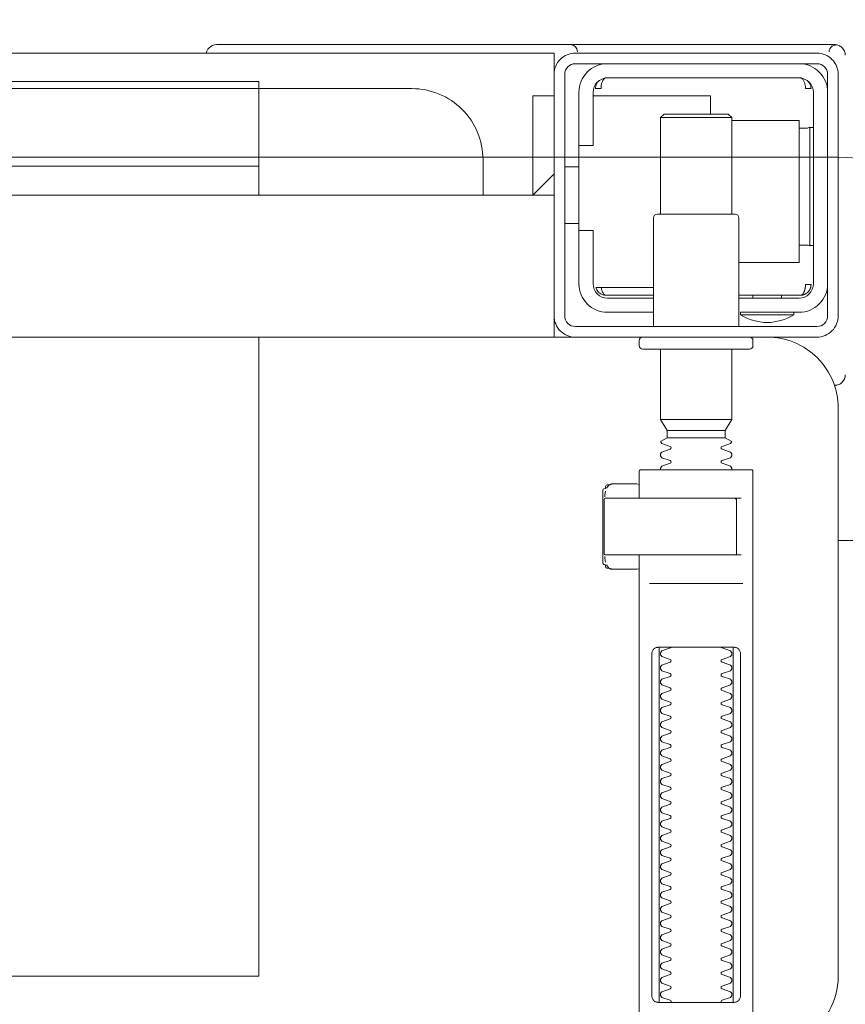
# Model space of a CAD drawing. Header units: millimetres. Extents: x -82287 to 177822, y -399756 to 0.
# Tile 172 of 228: x 52145 to 52157, y -195355 to -195341. Entities that reach past the tile are written whole.
import ezdxf
from ezdxf.enums import TextEntityAlignment as Align

# ---------------------------------------------------------------- set-up
doc = ezdxf.new("R2010")
doc.units = ezdxf.units.MM
doc.header["$MEASUREMENT"] = 0
doc.linetypes.add('SUŁOSZOWA - PB 21 03$0$HIDDEN2', pattern=[4.7625, 3.175, -1.5875])
doc.layers.get('DEFPOINTS').update_dxf_attribs({"lineweight": 50})
doc.layers.add('FL_XREF', color=252, linetype='Continuous')
for name, color, linetype, lineweight in [('SUŁOSZOWA - PB 21 03$0$!! 0_Opis_pom', 251, 'Continuous', 0), ('SUŁOSZOWA - PB 21 03$0$!! 1_OPIS POM NOWE', 251, 'Continuous', 0), ('SUŁOSZOWA - PB 21 03$0$!! 2_WYBURZENIA DO REMONTU', 251, 'Continuous', 0), ('SUŁOSZOWA - PB 21 03$0$Dimension (ISO)', 251, 'Continuous', 0)]:
    doc.layers.add(name, color=color, linetype=linetype, lineweight=lineweight)
doc.layers.add('SUŁOSZOWA - PB 21 03$0$!!_@ wypos sanit nd', color=251, linetype='Continuous', lineweight=0, plot=False)
doc.styles.add('SUŁOSZOWA - PB 21 03$0$ARIAL', font='tahoma.ttf')
doc.styles.add('SUŁOSZOWA - PB 21 03$0$Note Text (ISO)', font='tahoma.ttf')
doc.dimstyles.new('SUŁOSZOWA - PB 21 03$0$Default (ISO)', dxfattribs={"dimscale": 5, "dimtxt": 5, "dimasz": 5, "dimexe": 3.175, "dimexo": 0, "dimgap": 0.762, "dimtad": 1, "dimdec": 0, "dimrnd": 1e-08, "dimzin": 0, "dimtxsty": 'SUŁOSZOWA - PB 21 03$0$Note Text (ISO)', "dimcen": 0.09, "dimdle": 10, "dimclrd": 256, "dimclre": 256, "dimclrt": 256, "dimazin": 0, "dimtfac": 0.70104, "dimtmove": 0, "dimatfit": 3, "dimfxl": 1, "dimtolj": 1, "dimtzin": 0, "dimlwd": -1, "dimlwe": -1, "dimarcsym": 0})

# ---------------------------------------------------------------- blocks, each defined once
blk = doc.blocks.new('SUŁOSZOWA - PB 21 03$0$A$C351F644B')
blk.add_line((-20, 17.5), (20, 17.5))
blk.add_arc((20, 15), 2.5, 0, 90)
blk = doc.blocks.new('SUŁOSZOWA - PB 21 03$0$A$Cff2eaf8b')
for points in [[(-0.15993, -0.0325), (-0.17249, -0.0325, 0.405519), (-0.172, -0.032), (-0.172, -0.0313, 0.414214), (-0.1725, -0.0308), (-0.1875, -0.0308, 0.414214), (-0.188, -0.0313), (-0.188, -0.032, 0.405519), (-0.18751, -0.0325), (-0.19, -0.0325, -0.414214), (-0.2, -0.0225), (-0.2, 0.0575, -0.266001), (-0.19506, 0.06612)], [(-0.188, 0.06265), (-0.188, -0.01362, 0.414214), (-0.1878, -0.01382), (-0.17545, -0.01382), (-0.1722, -0.01382, 0.414214), (-0.172, -0.01362), (-0.172, -0.00982)], [(-0.18353, 0.01118, 0.182836), (-0.18364, 0.01127), (-0.18485, 0.01168, 0.050055), (-0.185, 0.01194), (-0.185, 0.01222, 0.050055), (-0.18485, 0.01248), (-0.18364, 0.01289, 0.719897), (-0.18364, 0.01327), (-0.18485, 0.01368, 0.050055), (-0.185, 0.01394), (-0.185, 0.01422, 0.050055), (-0.18485, 0.01448), (-0.18364, 0.01489, 0.719897), (-0.18364, 0.01527), (-0.18485, 0.01568, 0.050055), (-0.185, 0.01594), (-0.185, 0.01622, 0.050055), (-0.18485, 0.01648), (-0.18364, 0.01689, 0.719897), (-0.18364, 0.01727), (-0.18485, 0.01768, 0.050055), (-0.185, 0.01794), (-0.185, 0.01822, 0.050055), (-0.18485, 0.01848), (-0.18364, 0.01889, 0.719897), (-0.18364, 0.01927), (-0.18485, 0.01968, 0.050055), (-0.185, 0.01994), (-0.185, 0.02022, 0.050055), (-0.18485, 0.02048), (-0.18364, 0.02089, 0.719897), (-0.18364, 0.02127), (-0.18485, 0.02168, 0.050055), (-0.185, 0.02194), (-0.185, 0.02222, 0.050055), (-0.18485, 0.02248), (-0.18364, 0.02289, 0.719897), (-0.18364, 0.02327), (-0.18485, 0.02368, 0.050055), (-0.185, 0.02394), (-0.185, 0.02422, 0.050055), (-0.18485, 0.02448), (-0.18364, 0.02489, 0.719897), (-0.18364, 0.02527), (-0.18485, 0.02568, 0.050055), (-0.185, 0.02594), (-0.185, 0.02622, 0.050055), (-0.18485, 0.02648), (-0.18364, 0.02689, 0.719897), (-0.18364, 0.02727), (-0.18485, 0.02768, 0.050055), (-0.185, 0.02794), (-0.185, 0.02822, 0.050055), (-0.18485, 0.02848), (-0.18364, 0.02889, 0.719897), (-0.18364, 0.02927), (-0.18485, 0.02968, 0.050055), (-0.185, 0.02994), (-0.185, 0.03022, 0.050055), (-0.18485, 0.03048), (-0.18364, 0.03089, 0.719897), (-0.18364, 0.03127), (-0.18485, 0.03168, 0.050055), (-0.185, 0.03194), (-0.185, 0.03222, 0.050055), (-0.18485, 0.03248), (-0.18364, 0.03289, 0.719897), (-0.18364, 0.03327), (-0.18485, 0.03368, 0.050055), (-0.185, 0.03394), (-0.185, 0.03422, 0.050055), (-0.18485, 0.03448), (-0.18364, 0.03489, 0.719897), (-0.18364, 0.03527), (-0.18485, 0.03568, 0.050055), (-0.185, 0.03594), (-0.185, 0.03622, 0.050055), (-0.18485, 0.03648), (-0.18364, 0.03689, 0.719897), (-0.18364, 0.03727), (-0.18485, 0.03768, 0.050055), (-0.185, 0.03794), (-0.185, 0.03822, 0.050055), (-0.18485, 0.03848), (-0.18364, 0.03889, 0.719897), (-0.18364, 0.03927), (-0.18485, 0.03968, 0.050055), (-0.185, 0.03994), (-0.185, 0.04022, 0.050055), (-0.18485, 0.04048), (-0.18364, 0.04089, 0.719897), (-0.18364, 0.04127), (-0.18485, 0.04168, 0.050055), (-0.185, 0.04194), (-0.185, 0.04222, 0.050055), (-0.18485, 0.04248), (-0.18364, 0.04289, 0.719897), (-0.18364, 0.04327), (-0.18485, 0.04368, 0.050055), (-0.185, 0.04394), (-0.185, 0.04422, 0.050055), (-0.18485, 0.04448), (-0.18364, 0.04489, 0.719897), (-0.18364, 0.04527), (-0.18485, 0.04568, 0.050055), (-0.185, 0.04594), (-0.185, 0.04622, 0.050055), (-0.18485, 0.04648), (-0.18364, 0.04689, 0.719897), (-0.18364, 0.04727), (-0.18485, 0.04768, 0.050055), (-0.185, 0.04794), (-0.185, 0.04822, 0.050055), (-0.18485, 0.04848), (-0.18364, 0.04889, 0.719897), (-0.18364, 0.04927), (-0.18485, 0.04968, 0.050055), (-0.185, 0.04994), (-0.185, 0.05022, 0.050055), (-0.18485, 0.05048), (-0.18364, 0.05089, 0.719897), (-0.18364, 0.05127), (-0.18485, 0.05168, 0.050055), (-0.185, 0.05194), (-0.185, 0.05222, 0.050055), (-0.18485, 0.05248), (-0.18364, 0.05289, 0.719897), (-0.18364, 0.05327), (-0.18485, 0.05368, 0.050055), (-0.185, 0.05394), (-0.185, 0.05422, 0.050055), (-0.18485, 0.05448), (-0.18364, 0.05489, 0.719897), (-0.18364, 0.05527), (-0.18485, 0.05568, 0.050055), (-0.185, 0.05594), (-0.185, 0.05622, 0.050055), (-0.18485, 0.05648), (-0.18364, 0.05689, 0.719897), (-0.18364, 0.05727), (-0.18485, 0.05768, 0.050055), (-0.185, 0.05794), (-0.185, 0.05822, 0.050055), (-0.18485, 0.05848), (-0.18364, 0.05889, 0.719897), (-0.18364, 0.05927), (-0.18485, 0.05968, 0.050055), (-0.185, 0.05994), (-0.185, 0.06022, 0.050055), (-0.18485, 0.06048), (-0.18364, 0.06089, 0.474594), (-0.18353, 0.06118)], [(-0.17647, 0.06118, 0.474594), (-0.17636, 0.06089), (-0.17515, 0.06048, 0.050055), (-0.175, 0.06022), (-0.175, 0.05994, 0.050055), (-0.17515, 0.05968), (-0.17636, 0.05927, 0.719897), (-0.17636, 0.05889), (-0.17515, 0.05848, 0.050055), (-0.175, 0.05822), (-0.175, 0.05794, 0.050055), (-0.17515, 0.05768), (-0.17636, 0.05727, 0.719897), (-0.17636, 0.05689), (-0.17515, 0.05648, 0.050055), (-0.175, 0.05622), (-0.175, 0.05594, 0.050055), (-0.17515, 0.05568), (-0.17636, 0.05527, 0.719897), (-0.17636, 0.05489), (-0.17515, 0.05448, 0.050055), (-0.175, 0.05422), (-0.175, 0.05394, 0.050055), (-0.17515, 0.05368), (-0.17636, 0.05327, 0.719897), (-0.17636, 0.05289), (-0.17515, 0.05248, 0.050055), (-0.175, 0.05222), (-0.175, 0.05194, 0.050055), (-0.17515, 0.05168), (-0.17636, 0.05127, 0.719897), (-0.17636, 0.05089), (-0.17515, 0.05048, 0.050055), (-0.175, 0.05022), (-0.175, 0.04994, 0.050055), (-0.17515, 0.04968), (-0.17636, 0.04927, 0.719897), (-0.17636, 0.04889), (-0.17515, 0.04848, 0.050055), (-0.175, 0.04822), (-0.175, 0.04794, 0.050055), (-0.17515, 0.04768), (-0.17636, 0.04727, 0.719897), (-0.17636, 0.04689), (-0.17515, 0.04648, 0.050055), (-0.175, 0.04622), (-0.175, 0.04594, 0.050055), (-0.17515, 0.04568), (-0.17636, 0.04527, 0.719897), (-0.17636, 0.04489), (-0.17515, 0.04448, 0.050055), (-0.175, 0.04422), (-0.175, 0.04394, 0.050055), (-0.17515, 0.04368), (-0.17636, 0.04327, 0.719897), (-0.17636, 0.04289), (-0.17515, 0.04248, 0.050055), (-0.175, 0.04222), (-0.175, 0.04194, 0.050055), (-0.17515, 0.04168), (-0.17636, 0.04127, 0.719897), (-0.17636, 0.04089), (-0.17515, 0.04048, 0.050055), (-0.175, 0.04022), (-0.175, 0.03994, 0.050055), (-0.17515, 0.03968), (-0.17636, 0.03927, 0.719897), (-0.17636, 0.03889), (-0.17515, 0.03848, 0.050055), (-0.175, 0.03822), (-0.175, 0.03794, 0.050055), (-0.17515, 0.03768), (-0.17636, 0.03727, 0.719897), (-0.17636, 0.03689), (-0.17515, 0.03648, 0.050055), (-0.175, 0.03622), (-0.175, 0.03594, 0.050055), (-0.17515, 0.03568), (-0.17636, 0.03527, 0.719897), (-0.17636, 0.03489), (-0.17515, 0.03448, 0.050055), (-0.175, 0.03422), (-0.175, 0.03394, 0.050055), (-0.17515, 0.03368), (-0.17636, 0.03327, 0.719897), (-0.17636, 0.03289), (-0.17515, 0.03248, 0.050055), (-0.175, 0.03222), (-0.175, 0.03194, 0.050055), (-0.17515, 0.03168), (-0.17636, 0.03127, 0.719897), (-0.17636, 0.03089), (-0.17515, 0.03048, 0.050055), (-0.175, 0.03022), (-0.175, 0.02994, 0.050055), (-0.17515, 0.02968), (-0.17636, 0.02927, 0.719897), (-0.17636, 0.02889), (-0.17515, 0.02848, 0.050055), (-0.175, 0.02822), (-0.175, 0.02794, 0.050055), (-0.17515, 0.02768), (-0.17636, 0.02727, 0.719897), (-0.17636, 0.02689), (-0.17515, 0.02648, 0.050055), (-0.175, 0.02622), (-0.175, 0.02594, 0.050055), (-0.17515, 0.02568), (-0.17636, 0.02527, 0.719897), (-0.17636, 0.02489), (-0.17515, 0.02448, 0.050055), (-0.175, 0.02422), (-0.175, 0.02394, 0.050055), (-0.17515, 0.02368), (-0.17636, 0.02327, 0.719897), (-0.17636, 0.02289), (-0.17515, 0.02248, 0.050055), (-0.175, 0.02222), (-0.175, 0.02194, 0.050055), (-0.17515, 0.02168), (-0.17636, 0.02127, 0.719897), (-0.17636, 0.02089), (-0.17515, 0.02048, 0.050055), (-0.175, 0.02022), (-0.175, 0.01994, 0.050055), (-0.17515, 0.01968), (-0.17636, 0.01927, 0.719897), (-0.17636, 0.01889), (-0.17515, 0.01848, 0.050055), (-0.175, 0.01822), (-0.175, 0.01794, 0.050055), (-0.17515, 0.01768), (-0.17636, 0.01727, 0.719897), (-0.17636, 0.01689), (-0.17515, 0.01648, 0.050055), (-0.175, 0.01622), (-0.175, 0.01594, 0.050055), (-0.17515, 0.01568), (-0.17636, 0.01527, 0.719897), (-0.17636, 0.01489), (-0.17515, 0.01448, 0.050055), (-0.175, 0.01422), (-0.175, 0.01394, 0.050055), (-0.17515, 0.01368), (-0.17636, 0.01327, 0.719897), (-0.17636, 0.01289), (-0.17515, 0.01248, 0.050055), (-0.175, 0.01222), (-0.175, 0.01194, 0.050055), (-0.17515, 0.01168), (-0.17636, 0.01127, 0.182836), (-0.17647, 0.01118)], [(-0.1857, -0.00202), (-0.1857, -0.00962), (-0.1857, -0.00202), (-0.18567, -0.00192), (-0.18559, -0.00184), (-0.17696, -0.00182), (-0.16725, -0.00182, -0.414214), (-0.16705, -0.00202), (-0.16705, -0.00962, -0.414214), (-0.16725, -0.00982), (-0.18543, -0.00982), (-0.18553, -0.00978), (-0.1856, -0.00962)], [(-0.185, -0.01382), (-0.185, -0.01406, -0.050055), (-0.18485, -0.01432), (-0.18364, -0.01473, -0.719897), (-0.18364, -0.01511), (-0.18485, -0.01552, -0.050055), (-0.185, -0.01578), (-0.185, -0.01606, -0.050055), (-0.18485, -0.01632), (-0.18364, -0.01673, -0.719897), (-0.18364, -0.01711), (-0.18485, -0.01752, -0.050055), (-0.185, -0.01778), (-0.1841, -0.0183), (-0.1841, -0.01936), (-0.185, -0.02092), (-0.185, -0.0308)], [(-0.175, -0.01382), (-0.175, -0.01406, 0.050055), (-0.17515, -0.01432), (-0.17636, -0.01473, 0.719897), (-0.17636, -0.01511), (-0.17515, -0.01552, 0.050055), (-0.175, -0.01578), (-0.175, -0.01606, 0.050055), (-0.17515, -0.01632), (-0.17636, -0.01673, 0.719897), (-0.17636, -0.01711), (-0.17515, -0.01752, 0.050055), (-0.175, -0.01778), (-0.1759, -0.0183), (-0.1759, -0.01936), (-0.175, -0.02092), (-0.175, -0.0308)], [(-0.20011, -0.02584, 0.091301), (-0.20056, -0.02614, 0.198909), (-0.20099, -0.02721)], [(-0.19945, -0.02578, 0.170835), (-0.20011, -0.02584)], [(-0.18625, -0.03562, 0.119096), (-0.19, -0.03454, 0.119096), (-0.19375, -0.03562)], [(-0.186, -0.034), (-0.186, -0.0493, 0.414214), (-0.1855, -0.0498), (-0.1745, -0.0498, 0.414214), (-0.174, -0.0493), (-0.174, -0.034)], [(-0.1985, -0.04, -0.414214), (-0.1945, -0.036), (-0.18625, -0.036), (-0.18625, -0.03562), (-0.19375, -0.03562), (-0.19375, -0.036)], [(-0.174, -0.036), (-0.1675, -0.036, -0.414214), (-0.1635, -0.04), (-0.16353, -0.0395)], [(-0.186, -0.038), (-0.1945, -0.038, 0.414214), (-0.1965, -0.04), (-0.1965, -0.067, 0.414214), (-0.1945, -0.069), (-0.1675, -0.069, 0.414214), (-0.1655, -0.067), (-0.1655, -0.0595), (-0.1635, -0.0595), (-0.1635, -0.04)], [(-0.1635, -0.0475), (-0.1655, -0.0475), (-0.1655, -0.04, 0.414214), (-0.1675, -0.038), (-0.174, -0.038)], [(-0.1945, -0.06193), (-0.19515, -0.06194), (-0.19542, -0.06194), (-0.1956, -0.06194), (-0.19567, -0.06194, 0.116465), (-0.19589, -0.062), (-0.19601, -0.06205), (-0.19601, -0.04535), (-0.19589, -0.0454, 0.116465), (-0.19567, -0.04546), (-0.19542, -0.04546), (-0.19515, -0.04546), (-0.1945, -0.04547)], [(-0.15, -0.0525), (-0.15, -0.0575, 0.414214), (-0.14, -0.0675), (-0.11847, -0.0675), (-0.11847, -0.0525)], [(-0.1675, -0.071, 0.414214), (-0.1635, -0.067), (-0.1635, -0.0595)], [(-0.1985, -0.067, 0.414214), (-0.1945, -0.071)], [(-0.20099, -0.0722, 0.198909), (-0.20056, -0.07326, 0.091301), (-0.20011, -0.07356)], [(-0.16237, -0.07369), (-0.1625, -0.07369), (-0.16269, -0.07369), (-0.16294, -0.07369), (-0.16323, -0.07369), (-0.16357, -0.07369), (-0.16393, -0.07369), (-0.16428, -0.07369), (-0.19771, -0.07369), (-0.19841, -0.07369), (-0.19903, -0.07369), (-0.19948, -0.07369), (-0.19961, -0.07369), (-0.19973, -0.07367), (-0.19984, -0.07365), (-0.20003, -0.07359, 0.517033), (-0.1987, -0.07266)], [(-0.1633, -0.0727, 0.412536), (-0.1623, -0.0737), (-0.11251, -0.0737), (-0.11222, -0.07367), (-0.11194, -0.07358), (-0.11168, -0.07345), (-0.11145, -0.07326), (-0.11126, -0.07304), (-0.11112, -0.07278), (-0.11104, -0.0725)]]:
    blk.add_lwpolyline(points, format="xyb")
for points in [[(-0.172, 0.06279), (-0.172, -0.00182)], [(-0.1852, 0.06018), (-0.1852, 0.01218)], [(-0.1748, 0.01218), (-0.1748, 0.06018)], [(-0.11847, -0.0325), (-0.11847, 0.0575), (0.11153, 0.0575), (0.11153, -0.0325)], [(-0.17342, 0.00218), (-0.18659, 0.00218)], [(-0.172, 0.00012), (-0.17167, 0.00018), (-0.1682, 0.00018), (-0.1681, 0.00018), (-0.16799, 0.00016), (-0.16789, 0.00007), (-0.16779, 0.00006), (-0.16762, 0.00005), (-0.16752, 0.00005), (-0.16741, 0.00003), (-0.1673, -0.00004), (-0.16725, -0.00018), (-0.16725, -0.00044), (-0.16711, -0.00046), (-0.16701, -0.0005), (-0.16693, -0.00056), (-0.16688, -0.0007), (-0.16688, -0.01094), (-0.16692, -0.01107), (-0.16701, -0.01115), (-0.16725, -0.0112), (-0.16725, -0.01147), (-0.16728, -0.01157), (-0.16735, -0.01164), (-0.16746, -0.01168), (-0.16762, -0.01169), (-0.16775, -0.0117), (-0.16789, -0.01172), (-0.16797, -0.01179), (-0.16807, -0.01182), (-0.1682, -0.01182), (-0.17167, -0.01182), (-0.172, -0.01177)], [(-0.16829, 0.00017), (-0.16772, 0.00003), (-0.16738, -0.00042)], [(-0.16723, -0.00083), (-0.16714, -0.00136), (-0.16713, -0.00163)], [(-0.18633, -0.00182), (-0.17526, -0.00182), (-0.17367, -0.00182)], [(-0.2, -0.00387), (-0.20939, -0.00387)], [(-0.18633, -0.00982), (-0.18551, -0.00982), (-0.18567, -0.00972), (-0.1857, -0.00962)], [(-0.16713, -0.01002), (-0.16714, -0.01028), (-0.16723, -0.01081)], [(-0.16738, -0.01122), (-0.16772, -0.01167), (-0.16829, -0.01182)], [(-0.1841, -0.0183), (-0.1759, -0.0183)], [(-0.1759, -0.01936), (-0.1841, -0.01936)], [(-0.175, -0.02092), (-0.185, -0.02092)], [(-0.20001, -0.0258), (-0.19988, -0.02576), (-0.19976, -0.02573), (-0.19963, -0.02571), (-0.19948, -0.02571)], [(-0.16, -0.0355), (-0.16, -0.0325), (0.16, -0.0325), (0.16, -0.0355)], [(-0.16, -0.0485), (-0.16, -0.0365)], [(-0.19478, -0.0384), (-0.186, -0.0384)], [(-0.192, -0.038), (-0.192, -0.0384)], [(-0.188, -0.038), (-0.188, -0.0384)], [(-0.16664, -0.0395), (-0.16666, -0.03934), (-0.16669, -0.03923), (-0.16672, -0.03912), (-0.16675, -0.03902), (-0.16679, -0.03892), (-0.16684, -0.03881), (-0.16689, -0.03872), (-0.16695, -0.03863), (-0.16702, -0.03855), (-0.1671, -0.03848), (-0.16718, -0.03843), (-0.16729, -0.0384), (-0.16718, -0.03841), (-0.16708, -0.03842), (-0.16696, -0.03845), (-0.16686, -0.03848), (-0.16677, -0.03851), (-0.16666, -0.03856), (-0.16657, -0.03861), (-0.16646, -0.03868), (-0.16636, -0.03876), (-0.16627, -0.03884), (-0.16618, -0.03894), (-0.1661, -0.03904), (-0.16603, -0.03915), (-0.16598, -0.03926), (-0.16593, -0.03938), (-0.16589, -0.0395), (-0.174, -0.0395)], [(-0.174, -0.0384), (-0.16722, -0.0384)], [(-0.185, -0.063), (-0.1945, -0.063), (-0.1945, -0.043), (-0.186, -0.043)], [(-0.19591, -0.04539), (-0.19602, -0.04539), (-0.19616, -0.04539), (-0.19632, -0.04539), (-0.1965, -0.04539)], [(-0.1615, -0.0485), (-0.1635, -0.0485)], [(-0.185, -0.0498), (-0.185, -0.06342), (-0.1845, -0.06392), (-0.1755, -0.06392), (-0.175, -0.06342), (-0.175, -0.0498)], [(0.16, -0.0555), (0.157, -0.0525), (0.16, -0.0525), (-0.16, -0.0525), (-0.157, -0.0525), (-0.16, -0.0555)], [(-0.157, -0.0525), (-0.157, -0.0665), (-0.16, -0.0665)], [(0.10602, -0.0525), (0.10602, -0.05658), (-0.11847, -0.05658)], [(-0.1615, -0.0565), (-0.1635, -0.0565)], [(-0.1965, -0.06201), (-0.19632, -0.06201), (-0.19616, -0.06201), (-0.19602, -0.06201), (-0.19591, -0.06201)], [(-0.175, -0.06342), (-0.185, -0.06342)], [(-0.182, -0.06392), (-0.182, -0.0665), (-0.1655, -0.0665)], [(-0.16636, -0.06865), (-0.16625, -0.06854), (-0.16619, -0.06847), (-0.16612, -0.06839), (-0.16606, -0.0683), (-0.16601, -0.0682), (-0.16596, -0.06811), (-0.16592, -0.06801), (-0.16589, -0.0679), (-0.16586, -0.0678), (-0.16584, -0.06769), (-0.16583, -0.06759), (-0.16583, -0.06749), (-0.16593, -0.0675), (-0.16607, -0.0675), (-0.1663, -0.0675), (-0.16641, -0.0675), (-0.16651, -0.0675), (-0.16661, -0.0675), (-0.16661, -0.0676), (-0.16662, -0.0677), (-0.16663, -0.0678), (-0.16664, -0.0679), (-0.16665, -0.068), (-0.16667, -0.06811), (-0.1667, -0.06821), (-0.16673, -0.06831), (-0.16676, -0.06841), (-0.1668, -0.06852), (-0.16685, -0.06862), (-0.1669, -0.06871), (-0.16697, -0.0688), (-0.16704, -0.06887), (-0.16712, -0.06893), (-0.16725, -0.069), (-0.19475, -0.069), (-0.19493, -0.0689), (-0.19501, -0.06882), (-0.19508, -0.06874), (-0.19513, -0.06865), (-0.19518, -0.06855), (-0.19522, -0.06846), (-0.19526, -0.06835), (-0.19529, -0.06825), (-0.19532, -0.06813), (-0.19534, -0.06803), (-0.19536, -0.06793), (-0.19537, -0.06783), (-0.19538, -0.06772), (-0.19539, -0.0676), (-0.19539, -0.0675), (-0.19617, -0.06751), (-0.19616, -0.06762), (-0.19615, -0.06772), (-0.19613, -0.06783), (-0.19611, -0.06793), (-0.19607, -0.06803), (-0.19603, -0.06813), (-0.19598, -0.06823), (-0.19593, -0.06832), (-0.19586, -0.06841), (-0.19579, -0.06849), (-0.19572, -0.06857), (-0.19563, -0.06865)], [(-0.03305, -0.0725), (-0.16, -0.0725), (-0.16, -0.0695)]]:
    blk.add_lwpolyline(points)
for points in [[(-0.17471, 0.06118), (-0.17462, 0.06118), (-0.17454, 0.06117), (-0.17445, 0.06115), (-0.17437, 0.06113), (-0.17428, 0.06109), (-0.1742, 0.06105), (-0.17413, 0.061), (-0.17406, 0.06095), (-0.174, 0.06088), (-0.17394, 0.06081), (-0.17389, 0.06072), (-0.17384, 0.06062), (-0.17381, 0.06052), (-0.17378, 0.06041), (-0.17376, 0.06029), (-0.17376, 0.06018), (-0.17376, 0.01218), (-0.17376, 0.01206), (-0.17378, 0.01195), (-0.17381, 0.01184), (-0.17384, 0.01173), (-0.17389, 0.01164), (-0.17394, 0.01155), (-0.174, 0.01148), (-0.17406, 0.01141), (-0.17413, 0.01135), (-0.1742, 0.01131), (-0.17428, 0.01126), (-0.17437, 0.01123), (-0.17445, 0.01121), (-0.17454, 0.01119), (-0.17462, 0.01118), (-0.17471, 0.01118), (-0.18529, 0.01118), (-0.18538, 0.01118), (-0.18547, 0.01119), (-0.18555, 0.01121), (-0.18564, 0.01123), (-0.18572, 0.01126), (-0.1858, 0.01131), (-0.18587, 0.01135), (-0.18594, 0.01141), (-0.18601, 0.01148), (-0.18606, 0.01155), (-0.18612, 0.01164), (-0.18616, 0.01173), (-0.1862, 0.01184), (-0.18623, 0.01195), (-0.18624, 0.01206), (-0.18625, 0.01218), (-0.18625, 0.06018), (-0.18624, 0.06029), (-0.18623, 0.06041), (-0.1862, 0.06052), (-0.18616, 0.06062), (-0.18612, 0.06072), (-0.18606, 0.06081), (-0.18601, 0.06088), (-0.18594, 0.06095), (-0.18587, 0.061), (-0.1858, 0.06105), (-0.18572, 0.06109), (-0.18564, 0.06113), (-0.18555, 0.06115), (-0.18547, 0.06117), (-0.18538, 0.06118), (-0.18529, 0.06118)], [(-0.19467, -0.0384), (-0.19467, -0.0384), (-0.19467, -0.0384), (-0.19466, -0.0384), (-0.19466, -0.0384), (-0.19466, -0.0384), (-0.19466, -0.0384), (-0.19466, -0.0384), (-0.19466, -0.0384), (-0.19466, -0.0384), (-0.19466, -0.0384), (-0.19466, -0.0384), (-0.19466, -0.0384), (-0.19466, -0.0384), (-0.19466, -0.0384), (-0.19467, -0.0384), (-0.19467, -0.0384), (-0.19467, -0.0384), (-0.19467, -0.0384), (-0.19467, -0.0384), (-0.19468, -0.0384), (-0.19468, -0.0384), (-0.19468, -0.0384), (-0.19469, -0.0384), (-0.1947, -0.0384), (-0.19471, -0.0384), (-0.19471, -0.0384), (-0.19471, -0.0384), (-0.19471, -0.0384), (-0.19472, -0.0384), (-0.19472, -0.0384), (-0.19472, -0.0384), (-0.19472, -0.03841), (-0.19473, -0.03841), (-0.19473, -0.03841), (-0.19473, -0.03841), (-0.19473, -0.03841), (-0.19473, -0.03841), (-0.19474, -0.03841), (-0.19474, -0.03841), (-0.19474, -0.03841), (-0.19474, -0.03841), (-0.19474, -0.03841), (-0.19474, -0.03841), (-0.19475, -0.03841), (-0.19475, -0.03841), (-0.19475, -0.03841), (-0.19475, -0.03841), (-0.19476, -0.03841), (-0.19476, -0.03841), (-0.19476, -0.03841), (-0.19476, -0.03841), (-0.19477, -0.03842), (-0.19477, -0.03842), (-0.19477, -0.03842), (-0.19478, -0.03842), (-0.19479, -0.03842), (-0.19479, -0.03842), (-0.1948, -0.03843), (-0.19481, -0.03843), (-0.19481, -0.03843), (-0.19482, -0.03844), (-0.19483, -0.03844), (-0.19484, -0.03844), (-0.19484, -0.03845), (-0.19485, -0.03845), (-0.19486, -0.03845), (-0.19486, -0.03846), (-0.19487, -0.03846), (-0.19488, -0.03847), (-0.19489, -0.03847), (-0.19489, -0.03848), (-0.1949, -0.03848), (-0.19491, -0.03849), (-0.19491, -0.03849), (-0.19492, -0.0385), (-0.19493, -0.0385), (-0.19493, -0.03851), (-0.19494, -0.03851), (-0.19495, -0.03852), (-0.19495, -0.03852), (-0.19496, -0.03853), (-0.19497, -0.03854), (-0.19497, -0.03854), (-0.19498, -0.03855), (-0.19499, -0.03856), (-0.19499, -0.03856), (-0.195, -0.03857), (-0.19501, -0.03858), (-0.19501, -0.03859), (-0.19502, -0.03859), (-0.19503, -0.0386), (-0.19503, -0.03861), (-0.19504, -0.03862), (-0.19505, -0.03862), (-0.19505, -0.03863), (-0.19506, -0.03864), (-0.19507, -0.03865), (-0.19507, -0.03866), (-0.19508, -0.03867), (-0.19508, -0.03868), (-0.19509, -0.03869), (-0.1951, -0.03869), (-0.1951, -0.0387), (-0.19511, -0.03871), (-0.19511, -0.03872), (-0.19512, -0.03873), (-0.19512, -0.03874), (-0.19513, -0.03875), (-0.19514, -0.03876), (-0.19514, -0.03877), (-0.19515, -0.03878), (-0.19515, -0.03879), (-0.19516, -0.0388), (-0.19516, -0.03881), (-0.19517, -0.03882), (-0.19517, -0.03884), (-0.19518, -0.03885), (-0.19518, -0.03886), (-0.19519, -0.03887), (-0.1952, -0.03888), (-0.1952, -0.03889), (-0.19521, -0.0389), (-0.19521, -0.03891), (-0.19521, -0.03893), (-0.19522, -0.03894), (-0.19522, -0.03895), (-0.19523, -0.03896), (-0.19523, -0.03897), (-0.19524, -0.03899), (-0.19524, -0.039), (-0.19525, -0.03901), (-0.19525, -0.03902), (-0.19526, -0.03905), (-0.19527, -0.03907), (-0.19528, -0.0391), (-0.19528, -0.03912), (-0.19529, -0.03915), (-0.1953, -0.03918), (-0.19531, -0.0392), (-0.19531, -0.03923), (-0.19532, -0.03926), (-0.19532, -0.03928), (-0.19533, -0.03931), (-0.19533, -0.03933), (-0.19534, -0.03936), (-0.19534, -0.03939), (-0.19535, -0.03941), (-0.19535, -0.03944), (-0.19536, -0.03947), (-0.19536, -0.03949), (-0.19536, -0.03952), (-0.19537, -0.03955), (-0.19537, -0.03957), (-0.19537, -0.0396), (-0.19537, -0.03961), (-0.19537, -0.03962), (-0.19538, -0.03963), (-0.19538, -0.03963), (-0.19538, -0.03964), (-0.19538, -0.03965), (-0.19538, -0.03965), (-0.19538, -0.03966), (-0.19538, -0.03966), (-0.19538, -0.03967), (-0.19538, -0.03967), (-0.19538, -0.03968), (-0.19538, -0.03969), (-0.19538, -0.03969), (-0.19538, -0.0397), (-0.19538, -0.0397), (-0.19538, -0.0397), (-0.19538, -0.03971), (-0.19538, -0.03971), (-0.19538, -0.03972), (-0.19538, -0.03972), (-0.19538, -0.03972), (-0.19538, -0.03973), (-0.19538, -0.03973), (-0.19538, -0.03973), (-0.19538, -0.03974), (-0.19538, -0.03974), (-0.19538, -0.03974), (-0.19538, -0.03974), (-0.19538, -0.03975), (-0.19538, -0.03975), (-0.19538, -0.03975), (-0.19538, -0.03976), (-0.19538, -0.03976), (-0.19538, -0.03977), (-0.19538, -0.03977), (-0.19539, -0.03978), (-0.19539, -0.03978), (-0.19539, -0.03979), (-0.19539, -0.03979), (-0.19539, -0.03979), (-0.19539, -0.0398), (-0.19539, -0.0398), (-0.19539, -0.03981), (-0.19539, -0.03981), (-0.19539, -0.03982), (-0.19538, -0.03982), (-0.19538, -0.03983), (-0.19538, -0.03983), (-0.19538, -0.03984), (-0.19538, -0.03984), (-0.19538, -0.03984), (-0.19538, -0.03985), (-0.19538, -0.03986), (-0.19538, -0.03986), (-0.19538, -0.03987), (-0.19538, -0.03987), (-0.19538, -0.03987), (-0.19538, -0.03988), (-0.19538, -0.03988), (-0.19538, -0.03989), (-0.19538, -0.03989), (-0.19538, -0.03989), (-0.19538, -0.03989), (-0.19538, -0.0399), (-0.19538, -0.0399), (-0.19539, -0.0399), (-0.19539, -0.0399), (-0.19539, -0.0399), (-0.19539, -0.0399), (-0.19539, -0.0399), (-0.19539, -0.03991), (-0.1954, -0.03991), (-0.1954, -0.03991), (-0.1954, -0.03991), (-0.1954, -0.03991), (-0.1954, -0.03991), (-0.19541, -0.03991), (-0.19541, -0.03991), (-0.19542, -0.03991), (-0.19542, -0.03991), (-0.19543, -0.0399), (-0.19544, -0.0399), (-0.19545, -0.0399), (-0.19545, -0.0399), (-0.19546, -0.0399), (-0.19546, -0.0399), (-0.19547, -0.0399), (-0.19547, -0.0399), (-0.19548, -0.0399), (-0.19549, -0.0399), (-0.1955, -0.0399), (-0.1955, -0.0399), (-0.19551, -0.0399), (-0.19552, -0.0399), (-0.19553, -0.0399), (-0.19554, -0.0399), (-0.19555, -0.0399), (-0.19556, -0.0399), (-0.19557, -0.0399), (-0.19558, -0.0399), (-0.19559, -0.0399), (-0.19561, -0.0399), (-0.19564, -0.0399), (-0.19566, -0.0399), (-0.19568, -0.0399), (-0.1957, -0.0399), (-0.19574, -0.0399), (-0.19576, -0.0399), (-0.19578, -0.0399), (-0.19595, -0.0399), (-0.19596, -0.0399), (-0.19598, -0.0399), (-0.19599, -0.0399), (-0.19601, -0.0399), (-0.19602, -0.0399), (-0.19603, -0.0399), (-0.19604, -0.0399), (-0.19605, -0.0399), (-0.19606, -0.0399), (-0.19607, -0.0399), (-0.19608, -0.0399), (-0.19609, -0.0399), (-0.1961, -0.0399), (-0.19611, -0.0399), (-0.19612, -0.0399), (-0.19613, -0.03989), (-0.19614, -0.03989), (-0.19614, -0.03989), (-0.19615, -0.03989), (-0.19615, -0.03989), (-0.19615, -0.03989), (-0.19615, -0.03989), (-0.19616, -0.03989), (-0.19616, -0.03989), (-0.19616, -0.03989), (-0.19616, -0.0399), (-0.19616, -0.0399), (-0.19616, -0.0399), (-0.19616, -0.0399), (-0.19616, -0.0399), (-0.19617, -0.0399), (-0.19617, -0.03991), (-0.19617, -0.03991), (-0.19617, -0.03991), (-0.19617, -0.03991), (-0.19617, -0.03991), (-0.19617, -0.03991), (-0.19617, -0.03991), (-0.19617, -0.03991), (-0.19617, -0.03991), (-0.19617, -0.03991), (-0.19617, -0.0399), (-0.19617, -0.0399), (-0.19617, -0.0399), (-0.19617, -0.03989), (-0.19617, -0.03989), (-0.19617, -0.03989), (-0.19617, -0.03988), (-0.19617, -0.03987), (-0.19617, -0.03986), (-0.19617, -0.03985), (-0.19617, -0.03984), (-0.19617, -0.03984), (-0.19617, -0.03984), (-0.19617, -0.03983), (-0.19617, -0.03983), (-0.19617, -0.03982), (-0.19617, -0.03982), (-0.19617, -0.03981), (-0.19616, -0.0398), (-0.19616, -0.03979), (-0.19616, -0.03979), (-0.19616, -0.03978), (-0.19616, -0.03978), (-0.19616, -0.03977), (-0.19616, -0.03977), (-0.19616, -0.03977), (-0.19616, -0.03976), (-0.19616, -0.03976), (-0.19616, -0.03975), (-0.19616, -0.03975), (-0.19616, -0.03974), (-0.19616, -0.03974), (-0.19616, -0.03973), (-0.19616, -0.03973), (-0.19616, -0.03972), (-0.19616, -0.03972), (-0.19616, -0.03972), (-0.19616, -0.03972), (-0.19616, -0.03971), (-0.19616, -0.03971), (-0.19616, -0.0397), (-0.19615, -0.0397), (-0.19615, -0.0397), (-0.19615, -0.03969), (-0.19615, -0.03969), (-0.19615, -0.03968), (-0.19615, -0.03967), (-0.19615, -0.03967), (-0.19615, -0.03966), (-0.19615, -0.03966), (-0.19615, -0.03965), (-0.19615, -0.03964), (-0.19614, -0.03964), (-0.19614, -0.03963), (-0.19614, -0.03962), (-0.19614, -0.03962), (-0.19614, -0.03961), (-0.19614, -0.0396), (-0.19614, -0.03959), (-0.19613, -0.03958), (-0.19613, -0.03958), (-0.19613, -0.03957), (-0.19613, -0.03955), (-0.19612, -0.03954), (-0.19612, -0.03952), (-0.19611, -0.0395), (-0.19611, -0.03949), (-0.1961, -0.03947), (-0.1961, -0.03945), (-0.19609, -0.03944), (-0.19609, -0.03942), (-0.19608, -0.03941), (-0.19608, -0.03939), (-0.19607, -0.03937), (-0.19607, -0.03936), (-0.19606, -0.03934), (-0.19605, -0.03933), (-0.19605, -0.03931), (-0.19604, -0.0393), (-0.19603, -0.03928), (-0.19603, -0.03927), (-0.19602, -0.03925), (-0.19601, -0.03923), (-0.196, -0.03922), (-0.196, -0.0392), (-0.19599, -0.03919), (-0.19598, -0.03918), (-0.19597, -0.03916), (-0.19596, -0.03915), (-0.19596, -0.03913), (-0.19595, -0.03912), (-0.19594, -0.0391), (-0.19593, -0.03909), (-0.19592, -0.03907), (-0.19591, -0.03906), (-0.1959, -0.03905), (-0.19589, -0.03903), (-0.19588, -0.03902), (-0.19587, -0.03901), (-0.19586, -0.03899), (-0.19585, -0.03898), (-0.19584, -0.03897), (-0.19583, -0.03895), (-0.19582, -0.03894), (-0.19581, -0.03893), (-0.1958, -0.03891), (-0.19579, -0.0389), (-0.19577, -0.03889), (-0.19576, -0.03888), (-0.19575, -0.03886), (-0.19574, -0.03885), (-0.19573, -0.03884), (-0.19572, -0.03883), (-0.1957, -0.03882), (-0.19569, -0.0388), (-0.19568, -0.03879), (-0.19567, -0.03878), (-0.19565, -0.03877), (-0.19564, -0.03876), (-0.19563, -0.03875), (-0.19562, -0.03874), (-0.1956, -0.03873), (-0.19559, -0.03872), (-0.19558, -0.03871), (-0.19556, -0.0387), (-0.19555, -0.03869), (-0.19554, -0.03868), (-0.19552, -0.03867), (-0.19551, -0.03866), (-0.19549, -0.03865), (-0.19548, -0.03864), (-0.19547, -0.03863), (-0.19545, -0.03862), (-0.19544, -0.03861), (-0.19542, -0.0386), (-0.19541, -0.0386), (-0.19539, -0.03859), (-0.19538, -0.03858), (-0.19536, -0.03857), (-0.19535, -0.03856), (-0.19533, -0.03856), (-0.19532, -0.03855), (-0.1953, -0.03854), (-0.19529, -0.03853), (-0.19527, -0.03853), (-0.19526, -0.03852), (-0.19524, -0.03851), (-0.19522, -0.03851), (-0.19521, -0.0385), (-0.19519, -0.0385), (-0.19518, -0.03849), (-0.19516, -0.03848), (-0.19515, -0.03848), (-0.19513, -0.03847), (-0.19511, -0.03847), (-0.1951, -0.03846), (-0.19508, -0.03846), (-0.19506, -0.03845), (-0.19505, -0.03845), (-0.19503, -0.03845), (-0.19502, -0.03844), (-0.195, -0.03844), (-0.19498, -0.03843), (-0.19497, -0.03843), (-0.19495, -0.03843), (-0.19493, -0.03842), (-0.19492, -0.03842), (-0.19491, -0.03842), (-0.1949, -0.03842), (-0.19489, -0.03842), (-0.19488, -0.03842), (-0.19487, -0.03841), (-0.19486, -0.03841), (-0.19485, -0.03841), (-0.19484, -0.03841), (-0.19483, -0.03841), (-0.19481, -0.03841), (-0.1948, -0.03841), (-0.19479, -0.03841), (-0.19479, -0.03841), (-0.19478, -0.03841), (-0.19478, -0.0384), (-0.19477, -0.0384), (-0.19477, -0.0384), (-0.19476, -0.0384), (-0.19475, -0.0384), (-0.19474, -0.0384), (-0.19474, -0.0384), (-0.19473, -0.0384), (-0.19473, -0.0384), (-0.19471, -0.0384), (-0.19471, -0.0384), (-0.1947, -0.0384), (-0.1947, -0.0384), (-0.19469, -0.0384), (-0.19469, -0.0384), (-0.19469, -0.0384), (-0.19469, -0.0384), (-0.19468, -0.0384), (-0.19468, -0.0384), (-0.19468, -0.0384), (-0.19468, -0.0384), (-0.19467, -0.0384), (-0.19467, -0.0384), (-0.19467, -0.0384)], [(-0.11847, -0.0685), (0.11153, -0.0685), (0.11153, -0.0675), (-0.11847, -0.0675)]]:
    blk.add_lwpolyline(points, close=True)
for points in [[(-0.2, -0.0695), (-0.2, -0.0355, -0.414214), (-0.197, -0.0325), (-0.163, -0.0325, -0.414214), (-0.16, -0.0355), (-0.16, -0.0695, -0.414214), (-0.163, -0.0725), (-0.197, -0.0725, -0.414214)], [(-0.1615, -0.0355), (-0.1615, -0.0695, -0.414214), (-0.163, -0.071), (-0.197, -0.071, -0.414214), (-0.1985, -0.0695), (-0.1985, -0.0355, -0.414214), (-0.197, -0.034), (-0.163, -0.034, -0.414214)]]:
    blk.add_lwpolyline(points, format="xyb", close=True)
for centre, major_axis, ratio, start_param, end_param in [((-0.1852, 0.06018), (0, 0.001), 0.000289, 4.712389, 6.283185), ((-0.1748, 0.06018), (0, -0.001), 0.000289, 1.570796, 3.141593), ((-0.1852, 0.01218), (0, -0.001), 0.000289, 0, 1.570796), ((-0.1748, 0.01218), (0, -0.001), 0.000289, 0, 1.570796), ((-0.16763, -0.00015), (0.000004, 0.0002), 0.133184, 0.00502, 0.005026), ((-0.16723, -0.00065), (0.000013, 0.0002), 0.223, 0.006306, 0.006351), ((-0.16763, -0.01149), (0.000004, -0.0002), 0.133184, 6.278107, 6.278112), ((-0.16723, -0.011), (0.000013, -0.0002), 0.223, 6.276731, 6.276777)]:
    blk.add_ellipse(centre, major_axis=major_axis, ratio=ratio, start_param=start_param, end_param=end_param)
blk = doc.blocks.new('*D1518')
at = {"layer": 'DEFPOINTS', "color": 0, "transparency": 16777216}
for p in [(-689.76, 120.19), (510.24, 120.19), (510.24, 18.75)]:
    blk.add_point(p, dxfattribs=at)
at = {"layer": 'SUŁOSZOWA - PB 21 03$0$Dimension (ISO)', "transparency": 16777216}
for p, q in [((-689.76, 120.19), (-689.76, 2.88)), ((510.24, 120.19), (510.24, 2.88)), ((-664.76, 18.75), (485.24, 18.75))]:
    blk.add_line(p, q, dxfattribs=at)
for points in [[(-664.76, 22.92), (-664.76, 14.58), (-689.76, 18.75)], [(485.24, 22.92), (485.24, 14.58), (510.24, 18.75)]]:
    blk.add_solid(points, dxfattribs=at)
at = {"layer": 'SUŁOSZOWA - PB 21 03$0$Dimension (ISO)', "lineweight": 9, "transparency": 16777216, "insert": (-160.63, 48.6), "char_height": 25, "attachment_point": 1, "style": 'SUŁOSZOWA - PB 21 03$0$Note Text (ISO)'}
blk.add_mtext('\\A1;1200', dxfattribs=at)
blk = doc.blocks.new('SUŁOSZOWA - PB 21 03$0$A$C11ef928a')
at = {"layer": 'SUŁOSZOWA - PB 21 03$0$Dimension (ISO)', "lineweight": 9}
dim = blk.add_linear_dim(base=(510.24, 18.75), p1=(-689.76, 120.19), p2=(510.24, 120.19), angle=180, dimstyle='SUŁOSZOWA - PB 21 03$0$Default (ISO)', override={"dimdec": 0, "dimlfac": 1, "dimtp": 0, "dimtm": 0, "dimtdec": 2, "dimtofl": 0, "dimatfit": 1}, dxfattribs=at)
dim.commit()
dim.dimension.update_dxf_attribs({"geometry": '*D1518', "text_midpoint": (-125.68, 18.75), "dimtype": 128})
blk = doc.blocks.new('SUŁOSZOWA - PB 21 03')
at = {"xscale": -0.1, "yscale": 0.1, "zscale": 0.1, "rotation": 90}
blk.add_blockref('SUŁOSZOWA - PB 21 03$0$A$C11ef928a', (82225.12684, -195364.3052), dxfattribs=at)
at = {"layer": 'SUŁOSZOWA - PB 21 03$0$!! 2_WYBURZENIA DO REMONTU', "linetype": 'SUŁOSZOWA - PB 21 03$0$HIDDEN2', "ltscale": 3}
blk.add_blockref('SUŁOSZOWA - PB 21 03$0$A$C351F644B', (52074.71142, -195413.5883), dxfattribs=at)
at = {"layer": 'SUŁOSZOWA - PB 21 03$0$!!_@ wypos sanit nd', "xscale": 100, "yscale": 100, "zscale": 100, "rotation": 180}
blk.add_blockref('SUŁOSZOWA - PB 21 03$0$A$Cff2eaf8b', (52074.71125, -195401.87226), dxfattribs=at)
at = {"layer": 'SUŁOSZOWA - PB 21 03$0$!! 0_Opis_pom', "ltscale": 0.7, "style": 'SUŁOSZOWA - PB 21 03$0$ARIAL'}
for tag, p in [('B0,19', (52679.2094, -194257.55204)), ('B2,14', (73874.0461, -194402.0887)), ('B2,12', (73342.49259, -194413.89249)), ('B1,21', (60405.50261, -194427.18207)), ('B2,11', (73069.01144, -194438.89383)), ('B2,16', (75195.07765, -194441.83446)), ('A1,16', (59129.54925, -194448.08429)), ('B1,19', (59914.81903, -194448.15658)), ('B1/17', (59524.53699, -194450.37428)), ('1,23', (61575.22173, -194450.37428)), ('1,22', (60947.33929, -194456.1144)), ('A1,1', (58808.06672, -194460.94161)), ('B0,15', (51514.15008, -194461.8073)), ('B3,7', (87459.81312, -194465.07097)), ('B3,3', (88235.73906, -194465.79732)), ('B2,19.1', (76701.67035, -194466.03695)), ('B2,17', (75506.7465, -194471.3759)), ('B1,18', (59715.51745, -194473.87108)), ('B0,18', (52071.43815, -194478.40179)), ('B3,8', (90006.66539, -194478.47972)), ('B3,6', (86826.65132, -194483.15512)), ('B2,15', (74566.38885, -194487.81114)), ('B2,10', (72728.63362, -194489.37283)), ('B1,20', (60198.53687, -194490.17374)), ('B2,13', (73649.91716, -194500.01242)), ('A0,6', (49094.40602, -194505.72387)), ('A2,5', (72452.45009, -194505.90583)), ('A1,6', (58565.96262, -194514.50753)), ('B1,1', (61908.24378, -194515.48656)), ('A0,4', (49692.81919, -194517.93289)), ('B0,22', (54187.56644, -194519.04308)), ('A0,3', (49906.53818, -194524.03766)), ('B0,20', (53125.45224, -194527.8835)), ('A0,5', (49399.71914, -194533.19455)), ('B0,21', (53847.26622, -194535.08002)), ('B1,3', (62229.35503, -194604.49851)), ('B2,18', (75922.43604, -194612.23635)), ('B2,19', (77152.69039, -194617.53776)), ('A3,4', (85509.27934, -194642.47136)), ('B0,24B', (54824.42896, -194684.26784)), ('B1,4', (63476.45184, -194691.11207)), ('B0,16', (51457.40872, -194704.43091)), ('B0,13', (50367.63944, -194706.5583)), ('B0,17', (51897.58569, -194706.77195)), ('A2,4', (71695.75649, -194707.44268)), ('A1,5', (58149.22649, -194724.80163)), ('A2.1', (72371.45884, -194731.56251)), ('B0,23', (54542.05776, -194742.93939)), ('A1,2', (58744.42262, -194746.622)), ('B1,2D', (60756.29674, -194750.92727)), ('A1,15', (59129.54925, -194780.73348)), ('A3.1', (86079.08704, -194786.62422)), ('B0,14', (50962.60809, -194789.06568)), ('B1,4', (63483.03852, -194791.04365)), ('A0,2', (49295.91259, -194810.95246)), ('B2.7', (74548.27897, -194836.12781)), ('B3,2', (89035.72921, -194837.99287)), ('B1,2B', (62374.83512, -194841.86715)), ('B0,7', (52851.95551, -194845.56115)), ('B1,2A', (61803.35407, -194869.27513)), ('B0,8', (51561.38742, -194890.27848)), ('A3.2', (86016.50296, -195004.88875)), ('A1,3', (58810.05243, -195008.83917)), ('A0,1', (49914.27925, -195025.82804)), ('A0,10', (49695.87246, -195042.9259)), ('B0,17', (51225.06492, -195049.74007)), ('B2.2', (74976.1855, -195068.47988)), ('B0,6', (52110.41055, -195069.39267)), ('A2.2', (72371.45884, -195070.78713)), ('B1,8', (61403.63433, -195071.25189)), ('A0,7', (49042.50308, -195082.6056)), ('B3,11', (88623.94853, -195099.23575)), ('B3,4', (87612.56208, -195132.78192)), ('B3,5', (86839.47632, -195174.05241)), ('B0,12', (50313.60595, -195207.52936)), ('B0,11', (50726.178, -195219.06638)), ('B3,10', (89778.42161, -195220.68871)), ('B1,6', (63686.26823, -195231.3997)), ('B0,24A', (54359.17011, -195245.97867)), ('A1,4', (58093.66276, -195250.96213)), ('B0,10', (51476.34179, -195259.44699)), ('B3,9', (90479.74099, -195260.18621)), ('A0,11', (49643.96951, -195271.84772)), ('B1,14', (59332.54805, -195280.73534)), ('B2,21', (75970.16114, -195290.81005)), ('B0,9', (51798.4912, -195291.17482)), ('A0,8', (49042.50308, -195293.21363)), ('B1,13', (60186.62513, -195314.46953)), ('B2,9', (73175.51251, -195317.21162)), ('B1,5', (63419.22943, -195317.21026)), ('A2.3', (71832.37045, -195318.78232)), ('B2,4', (74493.5947, -195318.7733)), ('A3,3', (85569.83931, -195318.78232)), ('B2,3', (74674.2815, -195319.28036)), ('B1,10', (60892.94126, -195319.45825)), ('B0,3', (52068.59538, -195319.60465)), ('B3,1', (88723.65615, -195329.98594)), ('B2,8', (73894.209, -195338.18956)), ('B2,20', (77211.021, -195343.82367)), ('B1,9', (61058.12383, -195344.48743)), ('B2.1', (75304.74121, -195348.36327)), ('B0,2', (52227.2348, -195357.98297)), ('B1,2C', (61827.40698, -195369.02625)), ('B1,7', (62134.52151, -195372.05069)), ('B0,1', (53061.17304, -195403.85659)), ('A0,9', (49001.50444, -195413.15723)), ('A0,12', (49689.76592, -195485.50737)), ('B0,4', (52224.78303, -195500.96352)), ('B2,5', (74686.48999, -195507.24036)), ('B1,11', (61050.00078, -195512.89565)), ('B1,12', (60864.00751, -195544.00738)), ('B2,6', (74499.29165, -195549.55175)), ('B0,5', (52066.14362, -195556.83806)), ('C2,2', (74812.78942, -195865.8959)), ('C1,3', (61091.58871, -195973.27844)), ('C0,2A', (52278.30875, -196050.48297)), ('C0,1', (52808.36775, -196132.34208)), ('C1,2', (61690.27405, -196439.72387)), ('C1,1', (62060.59754, -196465.28533)), ('C3,1', (88979.71614, -196545.67785)), ('C0,2B', (53028.88223, -196668.8019)), ('C1,4', (61008.68123, -196686.32122)), ('C2,1', (75334.65984, -196786.2197)), ('C2,3', (74834.65119, -196933.26657)), ('C1,5', (61062.7252, -196991.42453)), ('C1,10', (62127.38542, -196998.81344)), ('C1,9', (62147.33751, -197289.53424)), ('C1,6', (61131.41824, -197329.69535)), ('C0,3', (52181.98562, -197341.92176)), ('D1,1', (73931.12245, -197584.03121)), ('C0,4', (52345.96562, -197596.60561)), ('D0,18', (60296.49264, -197617.95269)), ('C2,4', (75243.70451, -197663.89)), ('D0,7', (59141.53804, -197722.84718)), ('C1,7', (61222.2575, -197737.18052)), ('D0,17', (60701.16801, -197741.44864)), ('D1,4', (73157.19908, -197744.29721)), ('D0,3', (59562.25866, -197751.14316)), ('D1,6', (72757.78643, -197751.22612)), ('D0,6', (58741.71849, -197802.61699)), ('D0,10', (58357.73602, -197820.93991)), ('D,09', (59195.67196, -197881.51243)), ('C0,5', (52269.72696, -197902.4362)), ('C0,6', (52872.93793, -197917.07354)), ('D0,2', (59943.06082, -197917.06725)), ('D1,3', (73475.28953, -197924.29875)), ('D0,16', (60721.3534, -197935.2949)), ('D0,8', (59058.9008, -197963.64925)), ('D0,5', (59448.52586, -197969.8061)), ('C2,5', (74555.08284, -197988.7886)), ('D1,5', (73291.61607, -197999.29956)), ('D0,4', (59655.02693, -198042.2589)), ('D0,15', (60692.12223, -198127.4643)), ('D1,2', (73578.07819, -198172.30068)), ('D0,1', (59931.33074, -198173.12806)), ('D0,11', (58161.27105, -198211.45823)), ('D0,12', (58250.99458, -198537.17631)), ('D0,13', (58250.99458, -198764.99605)), ('D1,7', (71854.87376, -198786.88467)), ('D0,14', (59130.08589, -198795.3373)), ('D1,8', (71715.35366, -199212.44512))]:
    blk.add_attdef(tag, text='', height=11.968, dxfattribs=at).set_placement(p, align=Align.MIDDLE_CENTER)
at = {"layer": 'SUŁOSZOWA - PB 21 03$0$!! 1_OPIS POM NOWE', "style": 'SUŁOSZOWA - PB 21 03$0$ARIAL'}
for tag, p in [('C1.7A', (61271.6179, -197538.30303)), ('C2.5B', (74970.66097, -197546.70728)), ('C2,5C', (74903.71123, -197659.13664)), ('C2.4', (75374.07862, -197726.11453)), ('D1,2B', (74322.25834, -197791.43247)), ('C1.7C', (61260.26049, -197811.38428)), ('C1.8B', (61588.27341, -197817.62151)), ('C1.8A', (61884.42005, -197818.94854)), ('C1.7B', (61322.12354, -197933.89849)), ('C2,5A', (74943.41937, -197993.49482)), ('E1.2', (62164.78326, -198139.98688)), ('E1.5E', (62692.10372, -198153.27854)), ('D1,2C', (73419.9359, -198156.57844)), ('E3.1', (88990.58975, -198158.87886)), ('E2.9', (75361.45041, -198161.88904)), ('E2.7', (76022.45692, -198162.26272)), ('D1,2A', (74280.17915, -198172.30068)), ('E1.5D', (62993.60773, -198185.416)), ('E1.1', (61330.46191, -198191.9806)), ('E1.5C', (63016.9343, -198246.3437)), ('E1.5B', (63264.15117, -198307.8661)), ('E3.2', (88781.41347, -198385.24275)), ('E1.6', (61022.6264, -198421.00827)), ('E2.2', (74782.75417, -198427.85813)), ('E2.8', (75757.29014, -198437.09188)), ('E2.6', (76531.8031, -198444.40756)), ('E3.4', (89392.22607, -198450.03942)), ('E1.5A', (63049.47589, -198456.39852)), ('E1.5G', (62892.39981, -198586.12622)), ('E1.5F', (62736.15118, -198589.14592)), ('E1,4', (61888.25021, -198652.6996)), ('E2.1', (75803.99631, -198697.05773)), ('E1.5L', (63297.7633, -198733.65678)), ('E1.3', (61058.5992, -198806.28147)), ('E1.5H', (62893.53005, -198830.01758)), ('E2,3', (74778.52304, -198843.9541)), ('E3.3', (89150.95684, -198867.32581)), ('E1.5K', (63266.15427, -198904.67789)), ('E1.5I', (62723.74907, -199005.87002)), ('E2.4', (75135.87669, -199083.20857)), ('E2.5', (76615.04061, -199164.91143)), ('E1.5J', (63204.25187, -199215.697))]:
    blk.add_attdef(tag, text='', height=11.968, dxfattribs=at).set_placement(p, align=Align.MIDDLE_CENTER)

msp = doc.modelspace()

# ---------------------------------------------------------------- block references
at = {"layer": 'FL_XREF'}
msp.add_blockref('SUŁOSZOWA - PB 21 03', (62.282, 52.898), dxfattribs=at)

doc.saveas('drawing.dxf')
